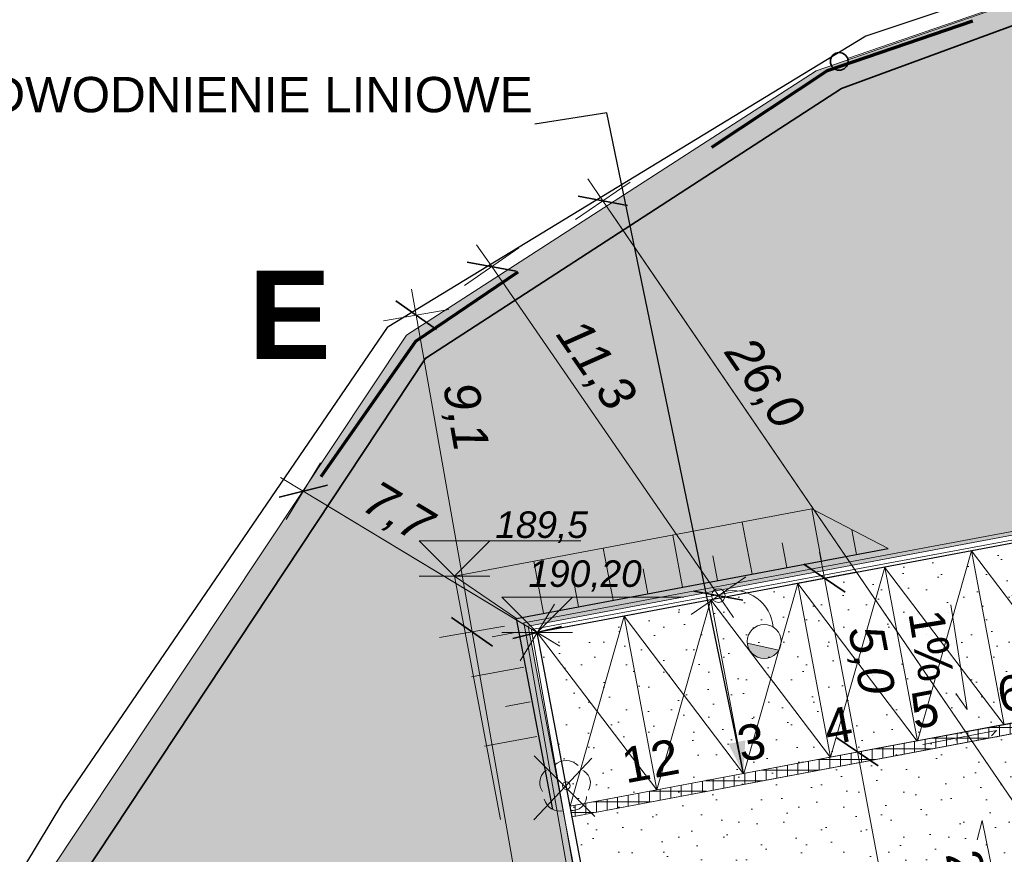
# Model space of a CAD drawing. Header units: millimetres. Extents: x -278165 to -65909, y 833781 to 983907.
# Tile 11 of 15: x -240110 to -212264, y 909019 to 932619. Entities that reach past the tile are written whole.
import ezdxf
from ezdxf.enums import TextEntityAlignment as Align
from ezdxf.xclip import XClip

# ---------------------------------------------------------------- set-up
doc = ezdxf.new("R2010")
doc.units = ezdxf.units.MM
doc.header["$MEASUREMENT"] = 0
doc.header["$XCLIPFRAME"] = 0
doc.linetypes.add('Kropki i Kreski', pattern=[3600, 1800, -900, 0, -900])
for name, color, linetype in [('820-G Rysunki Obrazki', 7, 'Continuous'), ('Nowe_130-Z Teren', 7, 'Continuous'), ('Nowe_199-Wymiary', 7, 'Continuous'), ('Nowe_299-A Wymiary Opisy', 7, 'Continuous'), ('Nowe_Linia', 7, 'Continuous')]:
    doc.layers.add(name, color=color, linetype=linetype)
for name, color, linetype, lineweight in [('Mapa do celów projektowych- AKTURALNA_4_0_Nr_pióra__1', 7, 'Continuous', 0), ('Nowe_0_Nr_pióra__1', 7, 'Continuous', 0), ('Nowe_0_Nr_pióra__2', 7, 'Continuous', 13), ('Nowe_0_Nr_pióra__4', 7, 'Continuous', 25), ('Nowe_0_Nr_pióra__61', 1, 'Continuous', 5), ('Nowe_0_Nr_pióra__65', 1, 'Continuous', 35), ('Nowe_0_Nr_pióra__82', 114, 'Continuous', 15), ('Nowe_106-Linie regulacyjne_Nr_pióra__5', 7, 'Continuous', 35), ('Nowe_130-Z Teren_Nr_pióra__1', 7, 'Continuous', 0), ('Nowe_199-Wymiary_Nr_pióra__3', 7, 'Continuous', 20), ('Nowe_199-Wymiary_Nr_pióra__5', 7, 'Continuous', 35), ('Nowe_299-A Wymiary Opisy_Nr_pióra__2', 7, 'Continuous', 13), ('Nowe_299-A Wymiary Opisy_Nr_pióra__42', 150, 'Continuous', 13), ('Nowe_810-G Ogólne_Nr_pióra__1', 7, 'Continuous', 0), ('Nowe_830-G Teksty Etykiety_Nr_pióra__2', 7, 'Continuous', 13), ('Nowe___odwodnienie_liniowe_Nr_pióra__1', 7, 'Continuous', 0), ('Nowe___odwodnienie_liniowe_Nr_pióra__41', 150, 'Continuous', 5), ('Nowe_INST_KS_Nr_pióra__22', 8, 'Continuous', 13), ('Nowe_Linia_Nr_pióra__21', 8, 'Continuous', 5), ('Nowe_Linia_Nr_pióra__4', 7, 'Continuous', 25), ('Nowe_Linia_Nr_pióra__5', 7, 'Continuous', 35), ('Nowe_ODWODNIENIE_Nr_pióra__41', 150, 'Continuous', 5), ('Nowe_oświetlenie_Nr_pióra__3', 7, 'Continuous', 20), ('Nowe_SKARPA_Nr_pióra__22', 8, 'Continuous', 13), ('Nowe_SKARPA_Nr_pióra__24', 8, 'Continuous', 25)]:
    doc.layers.add(name, color=color, linetype=linetype, lineweight=lineweight)
doc.layers.add('Nowe_0_Nr_pióra__195', color=253, linetype='Continuous', lineweight=13, true_color=0x828282)
doc.layers.add('Nowe_0_Nr_pióra__35', color=7, linetype='Continuous', lineweight=70, true_color=0xd70000)
doc.styles.add('STYL_AUTOMATYCZNY_1', font='arial.ttf')
doc.styles.add('STYL_AUTOMATYCZNY_2', font='arial.ttf')
doc.styles.add('STYL_AUTOMATYCZNY_3', font='arial.ttf')
doc.linetypes.add('Ogrodzenie proj. nie w granicy', pattern='A,0,[3,PZ-ZAG-STASZĂ“W-PROKURATURA v7_0.Poziom 0 (15)1.Shx,S=19.84127,R=0,X=0,Y=0],-2500,0', length=2500)
doc.linetypes.add('Przerywana kółkami', pattern='A,0,[2,PZ-ZAG-STASZĂ“W-PROKURATURA v7_0.Poziom 0 (15)1.Shx,S=43.650794,R=0,X=0,Y=0],-5500,0', length=5500)
doc.dimstyles.new('STYL_AUTOMATYCZNY__1', dxfattribs={"dimtxt": 1000, "dimasz": 950, "dimexe": 0.18, "dimexo": 0.0625, "dimgap": 0, "dimtad": 1, "dimdec": 1, "dimlfac": 0.001, "dimzin": 0, "dimdsep": 46, "dimtxsty": 'STYL_AUTOMATYCZNY_2', "dimblk": 'ARROWHEAD_6', "dimblk1": 'ARROWHEAD_6', "dimblk2": 'ARROWHEAD_6', "dimcen": 0.09, "dimse1": 1, "dimse2": 1, "dimclrd": 7, "dimclre": 7, "dimclrt": 7, "dimadec": 1, "dimazin": 0, "dimtfac": 1, "dimtdec": 4, "dimtmove": 0, "dimatfit": 3, "dimfxl": 0, "dimtolj": 1, "dimtzin": 0, "dimarcsym": 0})
doc.dimstyles.new('STYL_AUTOMATYCZNY__2', dxfattribs={"dimtxt": 1000, "dimasz": 950, "dimexe": 0.18, "dimexo": 0.0625, "dimgap": 0, "dimtad": 1, "dimdec": 1, "dimlfac": 0.001, "dimzin": 0, "dimdsep": 46, "dimtxsty": 'STYL_AUTOMATYCZNY_2', "dimblk": 'ARROWHEAD_6', "dimblk1": 'ARROWHEAD_6', "dimblk2": 'ARROWHEAD_6', "dimcen": 0.09, "dimse1": 1, "dimse2": 1, "dimclrd": 7, "dimclre": 7, "dimclrt": 7, "dimadec": 1, "dimazin": 0, "dimtfac": 1, "dimtdec": 4, "dimtmove": 2, "dimatfit": 3, "dimfxl": 0, "dimtolj": 1, "dimtzin": 0, "dimarcsym": 0})
doc.dimstyles.new('STYL_AUTOMATYCZNY__5', dxfattribs={"dimtxt": 0.18, "dimasz": 912, "dimexe": 0.18, "dimexo": 0.0625, "dimgap": 0, "dimtad": 0, "dimtih": 1, "dimtoh": 1, "dimdec": 4, "dimzin": 0, "dimdsep": 46, "dimcen": 0.09, "dimadec": 0, "dimazin": 0, "dimtfac": 1, "dimtdec": 4, "dimtmove": 0, "dimatfit": 3, "dimldrblk": 'ARROWHEAD_5', "dimfxl": 0, "dimtolj": 1, "dimtzin": 0, "dimarcsym": 0})
picture_1 = doc.add_image_def('image1.tif', size_in_pixel=(5014, 3547))

# ---------------------------------------------------------------- blocks, each defined once
blk = doc.blocks.new('Rysunek_1_4', base_point=(-172037, 908844))
at = {"layer": 'Mapa do celów projektowych- AKTURALNA_4_0_Nr_pióra__1', "color": 7, "lineweight": 0}
image = blk.add_image(picture_1, insert=(-278165, 833781), size_in_units=(212256, 150126), dxfattribs=at)
image.set_boundary_path([(-0.5, -0.5), (5013.5, 3546.5)])
blk = doc.blocks.new('Symbol nachylenia 27')
at = {"layer": 'Nowe_130-Z Teren_Nr_pióra__1', "color": 7, "linetype": 'Continuous', "lineweight": 0}
for p in [(0, 0), (2500, 250)]:
    blk.add_line(p, (3000, 0), dxfattribs=at)
at = {"layer": 'Nowe_130-Z Teren_Nr_pióra__1', "color": 7, "lineweight": 0, "style": 'STYL_AUTOMATYCZNY_1'}
blk.add_attdef('txt', text='', height=1000, rotation=180, dxfattribs=at).set_placement((2363, 1878), align=Align.BOTTOM_LEFT)
blk = doc.blocks.new('Linia_1_6', base_point=(-216934, 931439))
at = {"layer": 'Nowe_Linia_Nr_pióra__21', "color": 8, "linetype": 'Przerywana kółkami', "lineweight": 5}
blk.add_line((-216697, 931521), (-191714, 940127), dxfattribs=at)
at = {"layer": 'Nowe_Linia_Nr_pióra__5', "color": 7, "linetype": 'Continuous', "lineweight": 35}
for centre in [(-191478, 940208), (-216934, 931439)]:
    blk.add_circle(centre, 250, dxfattribs=at)
blk = doc.blocks.new('*D24')
at = {"layer": 'Nowe_199-Wymiary_Nr_pióra__3', "color": 7, "linetype": 'Continuous', "lineweight": 20}
for p, q in [((-217487, 917565), (-217347, 916828)), ((-218268, 916654), (-216426, 917002)), ((-217347, 916828), (-216418, 911915))]:
    blk.add_line(p, q, dxfattribs=at)
at = {"layer": 'Nowe_199-Wymiary_Nr_pióra__5', "color": 7, "linetype": 'Continuous', "lineweight": 35}
for p, q in [((-216763, 916429), (-217931, 917226)), ((-215834, 911517), (-217002, 912313))]:
    blk.add_line(p, q, dxfattribs=at)
at = {"layer": 'Nowe_199-Wymiary_Nr_pióra__3', "color": 7, "lineweight": 20, "insert": (-216863, 915345), "char_height": 1000, "attachment_point": 7, "rotation": 280.7115, "style": 'STYL_AUTOMATYCZNY_2'}
blk.add_mtext('\\A1;{\\pql;\\fArial|b0|i1|c238|p0;\\W1.000000;5,0}', dxfattribs=at)
blk = doc.blocks.new('ARROWHEAD_6')
at = {"color": 0, "linetype": 'Continuous', "lineweight": 0}
for p, q in [((-0.5, -0.5), (0.5, 0.5)), ((0, 0), (-1, 0))]:
    blk.add_line(p, q, dxfattribs=at)
blk = doc.blocks.new('*D25')
at = {"layer": 'Nowe_199-Wymiary_Nr_pióra__3', "color": 7, "linetype": 'Continuous', "lineweight": 20}
for p, q in [((-217347, 916828), (-216418, 911915)), ((-217339, 911741), (-215497, 912089)), ((-216418, 911915), (-214997, 904403)), ((-215918, 904229), (-214076, 904577)), ((-214997, 904403), (-214857, 903666))]:
    blk.add_line(p, q, dxfattribs=at)
at = {"layer": 'Nowe_199-Wymiary_Nr_pióra__5', "color": 7, "linetype": 'Continuous', "lineweight": 35}
for p, q in [((-215834, 911517), (-217002, 912313)), ((-215581, 904801), (-214413, 904005))]:
    blk.add_line(p, q, dxfattribs=at)
at = {"layer": 'Nowe_199-Wymiary_Nr_pióra__3', "color": 7, "lineweight": 20, "insert": (-215476, 908087), "char_height": 1000, "attachment_point": 7, "rotation": 280.7115, "style": 'STYL_AUTOMATYCZNY_2'}
blk.add_mtext('\\A1;{\\pql;\\fArial|b0|i1|c238|p0;\\W1.000000;7,00}', dxfattribs=at)
blk = doc.blocks.new('*D32')
at = {"layer": 'Nowe_199-Wymiary_Nr_pióra__3', "color": 7, "linetype": 'Continuous', "lineweight": 20}
for p, q in [((-231605, 920089), (-232574, 918483)), ((-232089, 919286), (-232732, 919674)), ((-225473, 915292), (-232089, 919286)), ((-224989, 916094), (-225958, 914489)), ((-224831, 914904), (-225473, 915292))]:
    blk.add_line(p, q, dxfattribs=at)
at = {"layer": 'Nowe_199-Wymiary_Nr_pióra__5', "color": 7, "linetype": 'Continuous', "lineweight": 35}
for p, q in [((-231403, 919456), (-232776, 919116)), ((-226160, 915122), (-224787, 915461))]:
    blk.add_line(p, q, dxfattribs=at)
at = {"layer": 'Nowe_199-Wymiary_Nr_pióra__3', "color": 7, "lineweight": 20, "insert": (-230578, 918624), "char_height": 1000, "attachment_point": 7, "rotation": 328.8801, "style": 'STYL_AUTOMATYCZNY_2'}
blk.add_mtext('\\A1;{\\pql;\\fArial|b0|i1|c238|p0;\\W1.000000;7,7}', dxfattribs=at)
blk = doc.blocks.new('*D41')
at = {"layer": 'Nowe_199-Wymiary_Nr_pióra__3', "color": 7, "linetype": 'Continuous', "lineweight": 20}
for p, q in [((-244969, 909453), (-246014, 907897)), ((-245491, 908675), (-246114, 909093)), ((-234903, 901564), (-245491, 908675)), ((-234380, 902342), (-235425, 900786)), ((-234280, 901146), (-234903, 901564))]:
    blk.add_line(p, q, dxfattribs=at)
at = {"layer": 'Nowe_199-Wymiary_Nr_pióra__5', "color": 7, "linetype": 'Continuous', "lineweight": 35}
for p, q in [((-244797, 908811), (-246185, 908539)), ((-235597, 901428), (-234209, 901701))]:
    blk.add_line(p, q, dxfattribs=at)
at = {"layer": 'Nowe_199-Wymiary_Nr_pióra__3', "color": 7, "lineweight": 20, "insert": (-244317, 908079), "char_height": 1000, "attachment_point": 7, "rotation": 326.1165, "style": 'STYL_AUTOMATYCZNY_2'}
blk.add_mtext('\\A1;{\\pql;\\fArial|b0|i1|c238|p0;\\W1.000000;12,8}', dxfattribs=at)
blk = doc.blocks.new('*D55')
at = {"layer": 'Nowe_199-Wymiary_Nr_pióra__3', "color": 7, "linetype": 'Continuous', "lineweight": 20}
for p, q in [((-227318, 915310), (-228898, 924262)), ((-226395, 915473), (-228242, 915147)), ((-225058, 902497), (-227318, 915310)), ((-224135, 902660), (-225981, 902335)), ((-224928, 901759), (-225058, 902497))]:
    blk.add_line(p, q, dxfattribs=at)
at = {"layer": 'Nowe_199-Wymiary_Nr_pióra__5', "color": 7, "linetype": 'Continuous', "lineweight": 35}
for p, q in [((-227898, 915715), (-226739, 914904)), ((-225637, 902903), (-224479, 902092))]:
    blk.add_line(p, q, dxfattribs=at)
at = {"layer": 'Nowe_199-Wymiary_Nr_pióra__3', "color": 7, "lineweight": 20, "insert": (-225899, 908496), "char_height": 1000, "attachment_point": 7, "rotation": 280.0048, "style": 'STYL_AUTOMATYCZNY_2'}
blk.add_mtext('\\A1;{\\pql;\\fArial|b0|i1|c238|p0;\\W1.000000;13,0}', dxfattribs=at)
blk = doc.blocks.new('*D56')
at = {"layer": 'Nowe_199-Wymiary_Nr_pióra__3', "color": 7, "linetype": 'Continuous', "lineweight": 20}
for p, q in [((-228898, 924262), (-229028, 925000)), ((-227974, 924425), (-229821, 924099)), ((-227318, 915310), (-228898, 924262)), ((-226395, 915473), (-228242, 915147))]:
    blk.add_line(p, q, dxfattribs=at)
at = {"layer": 'Nowe_199-Wymiary_Nr_pióra__5', "color": 7, "linetype": 'Continuous', "lineweight": 35}
for p, q in [((-228318, 923856), (-229477, 924667)), ((-227898, 915715), (-226739, 914904))]:
    blk.add_line(p, q, dxfattribs=at)
at = {"layer": 'Nowe_199-Wymiary_Nr_pióra__3', "color": 7, "lineweight": 20, "insert": (-228322, 922230), "char_height": 1000, "attachment_point": 7, "rotation": 280.0048, "style": 'STYL_AUTOMATYCZNY_2'}
blk.add_mtext('\\A1;{\\pql;\\fArial|b0|i1|c238|p0;\\W1.000000;9,1}', dxfattribs=at)
blk = doc.blocks.new('*D63')
at = {"layer": 'Nowe_199-Wymiary_Nr_pióra__3', "color": 7, "linetype": 'Continuous', "lineweight": 20}
for p, q in [((-212107, 933571), (-212237, 934310)), ((-211184, 933733), (-213031, 933409)), ((-209458, 918457), (-212107, 933571)), ((-208534, 918619), (-210381, 918295)), ((-209328, 917718), (-209458, 918457))]:
    blk.add_line(p, q, dxfattribs=at)
at = {"layer": 'Nowe_199-Wymiary_Nr_pióra__5', "color": 7, "linetype": 'Continuous', "lineweight": 35}
for p, q in [((-211529, 933165), (-212686, 933977)), ((-210036, 918863), (-208879, 918051))]:
    blk.add_line(p, q, dxfattribs=at)
at = {"layer": 'Nowe_199-Wymiary_Nr_pióra__3', "color": 7, "lineweight": 20, "insert": (-209398, 921576), "char_height": 1000, "attachment_point": 7, "rotation": 279.9443, "style": 'STYL_AUTOMATYCZNY_2'}
blk.add_mtext('\\A1;{\\pql;\\fArial|b0|i1|c238|p0;\\W1.000000;15,3}', dxfattribs=at)
blk = doc.blocks.new('*D70')
at = {"layer": 'Nowe_199-Wymiary_Nr_pióra__3', "color": 7, "linetype": 'Continuous', "lineweight": 20}
for p, q in [((-225990, 926169), (-227534, 925105)), ((-226762, 925637), (-227187, 926254)), ((-220350, 916336), (-226762, 925637)), ((-219578, 916868), (-221122, 915803)), ((-219925, 915718), (-220350, 916336))]:
    blk.add_line(p, q, dxfattribs=at)
at = {"layer": 'Nowe_199-Wymiary_Nr_pióra__5', "color": 7, "linetype": 'Continuous', "lineweight": 35}
for p, q in [((-226066, 925509), (-227457, 925765)), ((-221046, 916463), (-219655, 916208))]:
    blk.add_line(p, q, dxfattribs=at)
at = {"layer": 'Nowe_199-Wymiary_Nr_pióra__3', "color": 7, "lineweight": 20, "insert": (-225122, 923610), "char_height": 1000, "attachment_point": 7, "rotation": 304.5784, "style": 'STYL_AUTOMATYCZNY_2'}
blk.add_mtext('\\A1;{\\pql;\\fArial|b0|i1|c238|p0;\\W1.000000;11,3}', dxfattribs=at)
blk = doc.blocks.new('*D75')
at = {"layer": 'Nowe_199-Wymiary_Nr_pióra__3', "color": 7, "linetype": 'Continuous', "lineweight": 20}
for p, q in [((-224042, 928117), (-223619, 927498)), ((-224393, 926969), (-222845, 928026)), ((-223619, 927498), (-208943, 906009)), ((-209718, 905480), (-208169, 906538)), ((-208943, 906009), (-208520, 905390))]:
    blk.add_line(p, q, dxfattribs=at)
at = {"layer": 'Nowe_199-Wymiary_Nr_pióra__5', "color": 7, "linetype": 'Continuous', "lineweight": 35}
for p, q in [((-222924, 927367), (-224314, 927628)), ((-209638, 906140), (-208249, 905878))]:
    blk.add_line(p, q, dxfattribs=at)
at = {"layer": 'Nowe_199-Wymiary_Nr_pióra__3', "color": 7, "lineweight": 20, "insert": (-220351, 923092), "char_height": 1000, "attachment_point": 7, "rotation": 304.3312, "style": 'STYL_AUTOMATYCZNY_2'}
blk.add_mtext('\\A1;{\\pql;\\fArial|b0|i1|c238|p0;\\W1.000000;26,0}', dxfattribs=at)
blk = doc.blocks.new('Koty wysokościowe_10_6', base_point=(-227811, 916887))
at = {"layer": 'Nowe_299-A Wymiary Opisy_Nr_pióra__42', "color": 150, "linetype": 'Continuous', "lineweight": 13}
for p, q in [((-227811, 916887), (-228811, 917887)), ((-228811, 917887), (-226811, 917887)), ((-226811, 917887), (-227811, 916887)), ((-226811, 917887), (-224237, 917887)), ((-228811, 916887), (-226811, 916887))]:
    blk.add_line(p, q, dxfattribs=at)
at = {"layer": 'Nowe_299-A Wymiary Opisy_Nr_pióra__2', "color": 7, "lineweight": 13, "insert": (-226661, 917825), "char_height": 750, "attachment_point": 7, "style": 'STYL_AUTOMATYCZNY_2'}
blk.add_mtext('\\A1;{\\pql;\\fArial|b0|i1|c238|p0;\\W1.000000;189,5}', dxfattribs=at)
blk = doc.blocks.new('Koty wysokościowe_11_6', base_point=(-225474, 915291))
at = {"layer": 'Nowe_299-A Wymiary Opisy_Nr_pióra__42', "color": 150, "linetype": 'Continuous', "lineweight": 13}
for p, q in [((-225474, 915291), (-226474, 916291)), ((-226474, 916291), (-224474, 916291)), ((-224474, 916291), (-225474, 915291)), ((-224474, 916291), (-221328, 916291)), ((-226474, 915291), (-224474, 915291))]:
    blk.add_line(p, q, dxfattribs=at)
at = {"layer": 'Nowe_299-A Wymiary Opisy_Nr_pióra__2', "color": 7, "lineweight": 13, "insert": (-225722, 916441), "char_height": 750, "attachment_point": 7, "style": 'STYL_AUTOMATYCZNY_2'}
blk.add_mtext('\\A1;{\\pql;\\fArial|b0|i1|c238|p0;\\W1.000000;190,20}', dxfattribs=at)
blk = doc.blocks.new('ARROWHEAD_5')
at = {"linetype": 'Continuous', "lineweight": 0}
blk.add_hatch(color=0, dxfattribs=at).paths.add_polyline_path([(-1, 0.2679), (0, 0), (-1, -0.2679)])
at = {"color": 0, "linetype": 'Continuous', "lineweight": 0}
blk.add_line((0, 0), (-1, 0), dxfattribs=at)

msp = doc.modelspace()

# ---------------------------------------------------------------- hatches: boundary and pattern name
at = {"layer": 'Nowe_0_Nr_pióra__195', "linetype": 'Continuous', "lineweight": 13, "true_color": 0x828282}
h = msp.add_hatch(dxfattribs=at)
h.set_pattern_fill('piasek_gęsty_0006', color=8, style=0, pattern_type=2)
h.set_pattern_definition([(45, (0, 2000), (-636.3961, 636.3961), [0, -600, 0, -900]), (110, (2000, 2000), (845.7234, 307.8181), [0, -440, 0, -760])])
h.paths.add_polyline_path([(-225473.54, 915290.63), (-223284.05, 903675.19), (-203797.68, 907361.22, -0.41814079), (-202565.38, 906226.42), (-200974.3, 897151.36), (-200166.89, 892546.12), (-199124.5, 887035.49), (-194211.62, 887964.8), (-195320.13, 893825.01, -0.02171084), (-195344.96, 893996.83), (-200154.96, 921431.61), (-200730.2, 924712.63), (-205655.73, 923849.06), (-204932.73, 919841.79, -0.39048993), (-205817.16, 918983.09)])
at = {"layer": 'Nowe_0_Nr_pióra__82', "linetype": 'Continuous', "lineweight": 15}
h = msp.add_hatch(dxfattribs=at)
h.set_pattern_fill('Piasek_0006', color=114, style=0, pattern_type=2)
h.set_pattern_definition([(45, (0, 1750), (-556.8466, 556.8466), [0, -525, 0, -787.5]), (110, (1750, 1750), (740.00794, 269.34086), [0, -385, 0, -665])])
h.paths.add_polyline_path([(-248760.01, 896014.21), (-241790.52, 887111.26), (-226362.84, 882398.48), (-221507.75, 883083.49), (-221507.91, 883084.3), (-221515.08, 883082.95), (-222576.86, 888722.34), (-235579.53, 886257.19), (-238570.71, 902051.05), (-236325.02, 902473.87), (-236133.88, 901465.68), (-236115.25, 901469.21), (-236311.38, 902510.9), (-225601.51, 904527.35), (-223724.35, 904880.78), (-224645.53, 909750.61), (-225726.57, 915469.34), (-206070.04, 919161.82, 0.39101732), (-205185.51, 920022.18), (-205843.51, 923689.6), (-207577.98, 923385.5), (-208860.56, 930701.01), (-198086.53, 932562.81), (-196782.03, 925122.36), (-200897.13, 924400.88), (-200408.8, 921615.61), (-200236.11, 920630.64), (-200236.07, 920630.64), (-200407.3, 921607.28, 0.4117354), (-199251.13, 920803.33), (-195311.23, 921494.09), (-190993.96, 896869.69), (-193919.56, 896356.76), (-193063.98, 891457.42), (-195026.52, 891114.7), (-194464.5, 888143.53), (-184206.43, 890062.91), (-191592.37, 940168.68), (-217586.62, 931168.22), (-229168.66, 923702.56), (-246462.34, 897701.83)])
at = {"layer": 'Nowe___odwodnienie_liniowe_Nr_pióra__41', "linetype": 'Continuous', "lineweight": 5}
h = msp.add_hatch(dxfattribs=at)
h.set_pattern_fill('Siatka_30x30_0006', color=150, style=0, pattern_type=2)
h.set_pattern_definition([(0, (0, 0), (0, 300), []), (90, (0, 0), (-300, 0), [])])
h.paths.add_polyline_path([(-224544.39, 910377.72), (-224488.84, 910082.91), (-204840.76, 913785.28), (-204896.31, 914080.09)])
at = {"layer": 'Nowe_oświetlenie_Nr_pióra__3', "linetype": 'Continuous', "lineweight": 20}
msp.add_hatch(color=7, dxfattribs=at).paths.add_polyline_path([(-218638.43, 914792.76), (-219532.62, 914991.91, 0.69644646), (-218661.52, 914756.99, 0.02214023)])

# ---------------------------------------------------------------- linework, layer by layer
at = {"layer": 'Nowe_0_Nr_pióra__1', "color": 7, "linetype": 'Continuous', "lineweight": 0}
for p, q in [((-208956.92, 906028.94), (-223328.31, 927072.03)), ((-220350.36, 916335.53), (-226761.78, 925636.93)), ((-225005.36, 915009.19), (-231762.6, 919088.62)), ((-214719.14, 912222.53), (-213191.43, 917596.96)), ((-209812.05, 913144.33), (-213191.59, 917597.8)), ((-217175.42, 911761.12), (-215647.71, 917135.55)), ((-212268.33, 912682.91), (-215647.87, 917136.39)), ((-219631.69, 911299.7), (-218103.98, 916674.14)), ((-214724.6, 912221.5), (-218104.14, 916674.98)), ((-222087.96, 910838.29), (-220560.26, 916212.73)), ((-217180.88, 911760.09), (-220560.41, 916213.57)), ((-224544.39, 910377.72), (-223016.69, 915752.16)), ((-219637.15, 911298.68), (-223016.69, 915752.16)), ((-222093.58, 910838.11), (-225473.12, 915291.58))]:
    msp.add_line(p, q, dxfattribs=at)
at = {"layer": 'Nowe_0_Nr_pióra__1', "color": 7, "linetype": 'Kropki i Kreski', "lineweight": 0}
for p, q in [((-225811.22, 915353.56), (-225789.17, 915233.15)), ((-225624.62, 915295.23), (-225636.51, 915375.23))]:
    msp.add_line(p, q, dxfattribs=at)
at = {"layer": 'Nowe_0_Nr_pióra__1', "color": 7, "linetype": 'Continuous', "lineweight": 0, "flags": 128}
msp.add_lwpolyline([(-184206.43, 890062.91), (-191592.37, 940168.68), (-217586.62, 931168.22), (-229168.66, 923702.56), (-246462.34, 897701.83)], dxfattribs=at)
msp.add_lwpolyline([(-223724.35, 904880.78), (-224645.53, 909750.61), (-225726.57, 915469.34), (-206070.04, 919161.82, 0.39101732), (-205185.51, 920022.18), (-205843.51, 923689.6), (-207577.98, 923385.5), (-208860.56, 930701.01), (-198086.53, 932562.81), (-196782.03, 925122.36), (-200897.13, 924400.88), (-200408.8, 921615.61), (-200236.11, 920630.64), (-200236.07, 920630.64), (-200407.3, 921607.28, 0.4117354), (-199251.13, 920803.33), (-195311.23, 921494.09), (-190993.96, 896869.69)], format="xyb", dxfattribs=at)
msp.add_lwpolyline([(-225473.54, 915290.63), (-223284.05, 903675.19), (-203797.68, 907361.22, -0.41814079), (-202565.38, 906226.42), (-200974.3, 897151.36), (-200166.89, 892546.12), (-199124.5, 887035.49), (-194211.62, 887964.8), (-195320.13, 893825.01, -0.02171084), (-195344.96, 893996.83), (-200154.96, 921431.61), (-200730.2, 924712.63), (-205655.73, 923849.06), (-204932.73, 919841.79, -0.39048993), (-205817.16, 918983.09)], format="xyb", close=True, dxfattribs=at)
at = {"layer": 'Nowe_0_Nr_pióra__2', "color": 7, "linetype": 'Continuous', "lineweight": 13}
msp.add_circle((-224653.65, 910959.3), 107, dxfattribs=at)
for centre, radius, start, end in [((-224973.07, 911043.16), 428.25, 123.29195, 215.844984), ((-224660.17, 911188.58), 480.34, 44.714675, 132.545267), ((-224374.77, 911034.07), 405.85, 329.534455, 61.525796), ((-224834.33, 910693.9), 454.93, 195.214868, 283.705525), ((-224475.59, 910656.44), 395.77, 260.724099, 0)]:
    msp.add_arc(centre, radius, start, end, dxfattribs=at)
at = {"layer": 'Nowe_0_Nr_pióra__35', "color": 12, "linetype": 'Continuous', "lineweight": 70, "true_color": 0xd70000}
for points in [[(-213166.94, 932576.57), (-217274.52, 931177.19), (-220545.79, 929001.98)], [(-226018.66, 925478.35), (-228915.78, 923523.83), (-231593.5, 919697.06)]]:
    msp.add_lwpolyline(points, dxfattribs=at)
at = {"layer": 'Nowe_0_Nr_pióra__4', "color": 7, "linetype": 'Przerywana kółkami', "lineweight": 25}
msp.add_lwpolyline([(-184061.06, 890163.06), (-191382.63, 940408.03), (-216179.67, 932151.81), (-229721.12, 923914.07), (-238902.43, 910469.84), (-246735.35, 897501.31), (-248984.87, 895829.21)], dxfattribs=at)
at = {"layer": 'Nowe_0_Nr_pióra__61', "color": 1, "linetype": 'Continuous', "lineweight": 5}
for p, q in [((-225852.12, 915568.34), (-206972.87, 919098.79)), ((-225636.51, 915375.23), (-205814.87, 919063.79)), ((-225778.36, 915157.91), (-225852.12, 915568.34)), ((-223687.59, 903306.32), (-225778.36, 915157.91)), ((-223543.24, 903496.85), (-225624.62, 915295.23))]:
    msp.add_line(p, q, dxfattribs=at)
at = {"layer": 'Nowe_0_Nr_pióra__65', "color": 1, "linetype": 'Continuous', "lineweight": 35}
for p, q in [((-225571.45, 909992.22), (-223929.32, 911741.25)), ((-225559.05, 911807.1), (-223842.89, 910090.93))]:
    msp.add_line(p, q, dxfattribs=at)
at = {"layer": 'Nowe_106-Linie regulacyjne_Nr_pióra__5', "color": 7, "linetype": 'Ogrodzenie proj. nie w granicy', "lineweight": 35}
for p, q in [((-191778.25, 939894.61), (-216867.72, 930676.53)), ((-216867.72, 930676.53), (-228627.53, 923051.2)), ((-228622.76, 923058.4), (-245743.44, 897210.14))]:
    msp.add_line(p, q, dxfattribs=at)
at = {"layer": 'Nowe_810-G Ogólne_Nr_pióra__1', "color": 7, "linetype": 'Continuous', "lineweight": 0, "flags": 128}
for points in [[(-213188.59, 917598.37), (-212265.48, 912684.32), (-209808.46, 913145.87), (-210731.57, 918059.92)], [(-215645.61, 917136.82), (-214722.51, 912222.77), (-212265.48, 912684.32), (-213188.59, 917598.37)], [(-218102.64, 916675.26), (-217179.53, 911761.21), (-214722.51, 912222.77), (-215645.61, 917136.82)], [(-220559.66, 916213.71), (-219636.56, 911299.66), (-217179.53, 911761.21), (-218102.64, 916675.26)], [(-223016.69, 915752.16), (-222093.58, 910838.11), (-219636.56, 911299.66), (-220559.66, 916213.71)], [(-225473.71, 915290.6), (-224550.61, 910376.55), (-222093.58, 910838.11), (-223016.69, 915752.16)]]:
    msp.add_lwpolyline(points, close=True, dxfattribs=at)
at = {"layer": 'Nowe___odwodnienie_liniowe_Nr_pióra__1', "color": 7, "linetype": 'Continuous', "lineweight": 0, "flags": 128}
msp.add_lwpolyline([(-224544.39, 910377.72), (-224488.84, 910082.91), (-204840.76, 913785.28), (-204896.31, 914080.09)], close=True, dxfattribs=at)
at = {"layer": 'Nowe_INST_KS_Nr_pióra__22', "color": 8, "linetype": 'Continuous', "lineweight": 13}
msp.add_line((-226058.05, 915689.58), (-227811.06, 916886.51), dxfattribs=at)
at = {"layer": 'Nowe_Linia_Nr_pióra__4', "color": 7, "linetype": 'Continuous', "lineweight": 25}
for p in [(-205817.52, 918983.03), (-223277.47, 903676.43)]:
    msp.add_line(p, (-225473.71, 915290.6), dxfattribs=at)
at = {"layer": 'Nowe_ODWODNIENIE_Nr_pióra__41', "color": 150, "linetype": 'Continuous', "lineweight": 5}
for points in [[(-223277.47, 903676.43), (-225473.71, 915290.6), (-205817.16, 918983.09), (-204838.67, 913774.2), (-207771.54, 906609.51)], [(-224544.39, 910377.72), (-204896.5, 914080.06), (-205024.73, 913750.61), (-224488.84, 910082.91)]]:
    msp.add_lwpolyline(points, close=True, dxfattribs=at)
msp.add_lwpolyline([(-214567.04, 912122.04), (-212481.53, 912515.02), (-212627.68, 912368.87)], dxfattribs=at)
at = {"layer": 'Nowe_oświetlenie_Nr_pióra__3', "color": 7, "linetype": 'Continuous', "lineweight": 20}
msp.add_line((-218638.43, 914792.76), (-219532.62, 914991.91), dxfattribs=at)
for centre, radius in [((-220350.36, 916335.53), 192.38), ((-219053.65, 915035.48), 480.95)]:
    msp.add_circle(centre, radius, dxfattribs=at)
msp.add_arc((-219924.27, 915351.47), 1125.82, 4.499251, 103.863226, dxfattribs=at)
at = {"layer": 'Nowe_SKARPA_Nr_pióra__22', "color": 8, "linetype": 'Continuous', "lineweight": 13}
for p, q in [((-217433.88, 917309.63), (-217710.81, 918783.85)), ((-219399.5, 916940.39), (-219676.43, 918414.61)), ((-216448.32, 917494.77), (-216580.19, 918196.75)), ((-221365.12, 916571.15), (-221642.05, 918045.36)), ((-218413.94, 917125.53), (-218545.81, 917827.5)), ((-223330.74, 916201.91), (-223607.67, 917676.12)), ((-225296.36, 915832.66), (-225573.29, 917306.88)), ((-220379.56, 916756.29), (-220511.43, 917458.26)), ((-222345.18, 916387.04), (-222477.05, 917089.02)), ((-224310.8, 916017.8), (-224442.67, 916719.78)), ((-226041.4, 915299.89), (-226743.39, 915168.13)), ((-225856.41, 914314.3), (-227330.67, 914037.6)), ((-225672.45, 913334.22), (-226374.45, 913202.46)), ((-225487.47, 912348.63), (-226961.72, 912071.92))]:
    msp.add_line(p, q, dxfattribs=at)
msp.add_lwpolyline([(-226509.55, 910005.99), (-227811.06, 916886.51), (-217710.81, 918783.85), (-215552.44, 917663.06)], dxfattribs=at)
at = {"layer": 'Nowe_SKARPA_Nr_pióra__24', "color": 8, "linetype": 'Continuous', "lineweight": 25}
msp.add_lwpolyline([(-225035.68, 910284.79), (-226058.05, 915689.58), (-215552.44, 917663.06)], dxfattribs=at)

# ---------------------------------------------------------------- block references
at = {"layer": '820-G Rysunki Obrazki', "color": 1, "linetype": 'Continuous', "lineweight": 35}
ref = msp.add_blockref('Rysunek_1_4', (-172037.14, 908843.81), dxfattribs=at)
XClip(ref).set_block_clipping_path([(-278165.2254227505, 833780.7353494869), (-65909.059722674, 983906.8833907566)])
at = {"layer": 'Nowe_130-Z Teren', "color": 7, "linetype": 'Continuous', "lineweight": 25}
ref = msp.add_blockref('Symbol nachylenia 27', (-213779.57, 916074.76), dxfattribs=dict(at, xscale=-0.9999999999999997, zscale=1000, rotation=99.00467090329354))
ref.add_attrib('txt', ' 1%', dxfattribs={"layer": 'Nowe_130-Z Teren_Nr_pióra__1', "color": 7, "lineweight": 0, "height": 1000, "rotation": 279.004671, "style": 'STYL_AUTOMATYCZNY_1'}).set_placement((-214961.76, 913801.46), align=Align.BOTTOM_RIGHT)
ref = msp.add_blockref('Symbol nachylenia 27', (-212292.79, 907030.83), dxfattribs=dict(at, zscale=1000, rotation=101.4103193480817))
ref.add_attrib('txt', ' 2%', dxfattribs={"layer": 'Nowe_130-Z Teren_Nr_pióra__1', "color": 7, "lineweight": 0, "height": 1000, "rotation": 281.410319, "style": 'STYL_AUTOMATYCZNY_1'}).set_placement((-214300.68, 909343.11), align=Align.BOTTOM_LEFT)
at = {"layer": 'Nowe_299-A Wymiary Opisy', "color": 150, "lineweight": 13}
for name, p in [('Koty wysokościowe_10_6', (-227811.06, 916886.51)), ('Koty wysokościowe_11_6', (-225473.71, 915290.6))]:
    msp.add_blockref(name, p, dxfattribs=at)
at = {"layer": 'Nowe_Linia', "color": 8, "linetype": 'Przerywana kółkami', "lineweight": 5}
msp.add_blockref('Linia_1_6', (-216933.6, 931439.3), dxfattribs=at)

# ---------------------------------------------------------------- texts
at = {"layer": 'Nowe_0_Nr_pióra__1', "color": 7, "linetype": 'Continuous', "lineweight": 0, "insert": (-233638.11, 925520.35), "char_height": 2500, "attachment_point": 1, "style": 'STYL_AUTOMATYCZNY_3'}
msp.add_mtext('\\A1;{\\pql;\\fArial|b1|i0|c238|p0;\\W1.000000;E}', dxfattribs=at)
at = {"layer": 'Nowe_0_Nr_pióra__1', "color": 7, "linetype": 'Continuous', "lineweight": 0, "char_height": 1000, "attachment_point": 7, "rotation": 10.639051, "style": 'STYL_AUTOMATYCZNY_1'}
for s, insert in [('\\A1;{\\pql;\\fArial|b0|i0|c238|p0;\\W1.000000;6}', (-212350.54, 913000.16)), ('\\A1;{\\pql;\\fArial|b0|i0|c238|p0;\\W1.000000;5}', (-214801.35, 912539.78)), ('\\A1;{\\pql;\\fArial|b0|i0|c238|p0;\\W1.000000;4}', (-217255.25, 912095.84)), ('\\A1;{\\pql;\\fArial|b0|i0|c238|p0;\\W1.000000;3}', (-219702.85, 911618.35)), ('\\A1;{\\pql;\\fArial|b0|i0|c238|p0;\\W1.000000;2}', (-222156.88, 911175.07)), ('\\A1;{\\pql;\\fArial|b0|i0|c238|p0;\\W1.000000;1}', (-222970.15, 911022.3))]:
    msp.add_mtext(s, dxfattribs=dict(at, insert=insert))
at = {"layer": 'Nowe_830-G Teksty Etykiety_Nr_pióra__2', "color": 7, "linetype": 'Continuous', "lineweight": 13, "insert": (-242053.56, 929986.56), "char_height": 1000, "attachment_point": 7, "style": 'STYL_AUTOMATYCZNY_1'}
msp.add_mtext('\\A1;{\\pql;\\fArial|b0|i0|c238|p0;\\W1.000000;ODWODNIENIE LINIOWE}', dxfattribs=at)

# ---------------------------------------------------------------- dimensions: what is measured, and where the dimension line sits
at = {"layer": 'Nowe_199-Wymiary', "color": 7, "linetype": 'Continuous', "lineweight": 20}
for base, p1, p2, angle, dimstyle, picture, middle, turn in [((-212107.4, 933571.05), (-205633.34, 919127.5), (-210982.89, 933768.21), 99.944294, 'STYL_AUTOMATYCZNY__2', '*D63', (-208681.45, 920387.68), 279.944294), ((-208943.43, 906009.19), (-223699.06, 927442.78), (-208848.47, 906074.05), 304.331155, 'STYL_AUTOMATYCZNY__2', '*D75', (-219207.71, 922305.02), 304.331155), ((-226761.78, 925636.93), (-220350.36, 916335.53), (-226761.78, 925636.93), 124.578359, 'STYL_AUTOMATYCZNY__2', '*D70', (-223975.22, 922827.73), 304.578359), ((-228897.66, 924261.77), (-225852.12, 915568.34), (-228966.99, 924249.54), 100.004753, 'STYL_AUTOMATYCZNY__2', '*D56', (-227670.49, 921416.95), 280.004753), ((-227318.4, 915309.67), (-223599.6, 902754.72), (-225852.12, 915568.34), 100.004753, 'STYL_AUTOMATYCZNY__2', '*D55', (-225181.53, 907308.25), 280.004753), ((-232089.48, 919285.96), (-225473.71, 915290.6), (-232357.32, 918842.31), 148.880108, 'STYL_AUTOMATYCZNY__2', '*D32', (-229536.8, 918579.24), 328.880108), ((-216417.79, 911914.95), (-225473.71, 915290.6), (-224550.61, 910376.55), 280.711471, 'STYL_AUTOMATYCZNY__1', '*D24', (-216201.93, 914539.99), 280.711471), ((-245491.25, 908674.95), (-235238.76, 901063.86), (-245839.91, 908155.77), 146.116452, 'STYL_AUTOMATYCZNY__2', '*D41', (-242963.53, 907772.83), 326.116452)]:
    dim = msp.add_linear_dim(base=base, p1=p1, p2=p2, angle=angle, dimstyle=dimstyle, dxfattribs=at)
    dim.commit()
    dim.dimension.update_dxf_attribs({"geometry": picture, "text_midpoint": middle, "dimtype": 160, "text_rotation": turn})
dim = msp.add_linear_dim(base=(-214996.83, 904402.97), p1=(-224550.61, 910376.55), p2=(-214991.28, 904404.02), angle=280.711471, text='7,00', dimstyle='STYL_AUTOMATYCZNY__2', dxfattribs=at)
dim.commit()
dim.dimension.update_dxf_attribs({"geometry": '*D25', "text_midpoint": (-214743.68, 906907.75), "dimtype": 160, "text_rotation": 280.711471})

# ---------------------------------------------------------------- leaders
at = {"layer": 'Nowe_830-G Teksty Etykiety_Nr_pióra__2', "color": 7, "linetype": 'Continuous', "lineweight": 13, "annotation_type": 0, "has_hookline": 1, "hookline_direction": 1, "text_width": 16301}
msp.add_leader([(-219642.77, 911298.49), (-223507.19, 929986.56), (-225540.41, 929660.45)], dimstyle='STYL_AUTOMATYCZNY__5', dxfattribs=at)

doc.saveas('drawing.dxf')
